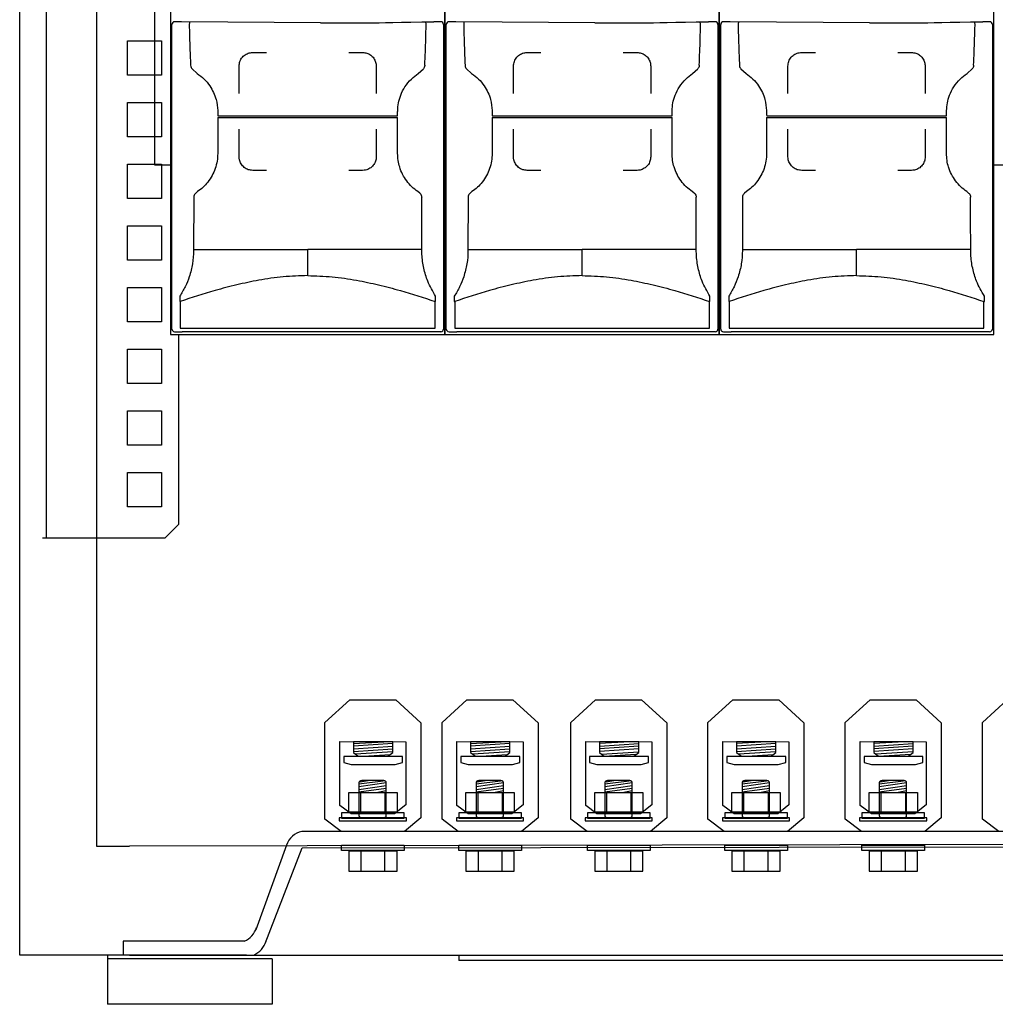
# Model space of a CAD drawing. Header units: millimetres. Extents: x -11513 to 3649, y 2330 to 12522.
# Tile 1 of 75: x -10340 to -9978, y 7697 to 8063. Entities that reach past the tile are written whole.
import ezdxf
from ezdxf.lldxf.tags import DXFTag

# ---------------------------------------------------------------- set-up
doc = ezdxf.new("R2010")
doc.units = ezdxf.units.MM
for name, color, linetype in [('Aparatura', 7, 'Continuous'), ('Warstwa 1', 7, 'Continuous'), ('WG1-00-902-0001-', 7, 'Continuous'), ('WG1-00-903-0004-', 7, 'Continuous'), ('WG1-00-904-0000-', 7, 'Continuous'), ('WG1-00-905-0001-', 7, 'Continuous'), ('WG1-00-923-0035_', 7, 'Continuous')]:
    doc.layers.add(name, color=color, linetype=linetype)
tags = doc.linetypes.add('CENTER2', pattern=[28.575, 19.05, -3.175, 3.175, -3.175]).pattern_tags.tags
tags[10:11] = [DXFTag(74, 4), DXFTag(75, 0), DXFTag(340, '0'), DXFTag(46, 0.0), DXFTag(50, 0.0), DXFTag(44, 0.0), DXFTag(45, 0.0)]
tags[8:9] = [DXFTag(74, 4), DXFTag(75, 0), DXFTag(340, '0'), DXFTag(46, 0.0), DXFTag(50, 0.0), DXFTag(44, 0.0), DXFTag(45, 0.0)]
tags[6:7] = [DXFTag(74, 4), DXFTag(75, 0), DXFTag(340, '0'), DXFTag(46, 0.0), DXFTag(50, 0.0), DXFTag(44, 0.0), DXFTag(45, 0.0)]
tags[4:5] = [DXFTag(74, 4), DXFTag(75, 0), DXFTag(340, '0'), DXFTag(46, 0.0), DXFTag(50, 0.0), DXFTag(44, 0.0), DXFTag(45, 0.0)]

# ---------------------------------------------------------------- blocks, each defined once
blk = doc.blocks.new('rozmieszczenie aparatury cz siłowa')
blk.add_line((9.72, 152.11), (9.72, 966.3))
at = {"layer": 'Aparatura', "linetype": 'Continuous'}
for p, q in [((28, 1114.7), (28, 39.7)), ((696.36, 45), (102.84, 45.04)), ((28, 39.7), (40, 39.7)), ((757.22, 40.94), (40, 39.7)), ((97.21, 40.04), (86, 9.24)), ((102.92, 39.13), (692.85, 40)), ((89.51, 4.26), (102.92, 39.13)), ((37.65, 5.04), (37.65, 0.04)), ((81.81, 5.04), (37.65, 5.04)), ((37.65, 0.04), (82.65, 0.04))]:
    blk.add_line(p, q, dxfattribs=at)
for centre, radius, start, end in [((104.29, 37.74), 7.44, 101.2202, 162.0045), ((78.66, 12.37), 7.98, 293.2375, 343.0966), ((82.15, 7.38), 8, 293.2626, 343.0248)]:
    blk.add_arc(centre, radius, start, end, dxfattribs=at)
at = {"layer": 'Aparatura'}
for points, knots in [([(57.93, 319.19), (57.94, 318.65), (57.95, 318.03), (57.97, 317.41), (57.97, 317.32), (57.97, 317.32)], [0, 0, 0, 0, 0.849174, 0.999975, 1, 1, 1, 1]), ([(57.94, 316.7), (57.94, 316.04), (57.95, 312.7), (57.95, 308.33), (57.94, 304.63), (57.94, 303.59)], [0, 0, 0, 0, 0.152477, 0.762386, 1, 1, 1, 1])]:
    blk.add_open_spline(points, degree=3, knots=knots, dxfattribs=at)
at = {"layer": 'Warstwa 1'}
for p, q in [((111.2, 84.77), (120.26, 92.99)), ((120.26, 92.99), (137.03, 92.99)), ((137.03, 92.99), (146.18, 84.68)), ((153.89, 84.77), (162.95, 92.99)), ((162.95, 92.99), (179.72, 92.99)), ((179.72, 92.99), (188.87, 84.68)), ((200.8, 84.77), (209.86, 92.99)), ((209.86, 92.99), (226.63, 92.99)), ((226.63, 92.99), (235.78, 84.68)), ((250.8, 84.77), (259.86, 92.99)), ((259.86, 92.99), (276.63, 92.99)), ((276.63, 92.99), (285.78, 84.68)), ((300.8, 84.77), (309.86, 92.99)), ((309.86, 92.99), (326.63, 92.99)), ((326.63, 92.99), (335.78, 84.68)), ((350.8, 84.77), (359.86, 92.99)), ((111.2, 49.6), (111.2, 84.77)), ((146.18, 84.68), (146.18, 49.99)), ((153.89, 49.6), (153.89, 84.77)), ((188.87, 84.68), (188.87, 49.99)), ((200.8, 49.6), (200.8, 84.77)), ((235.78, 84.68), (235.78, 49.99)), ((250.8, 49.6), (250.8, 84.77)), ((285.78, 84.68), (285.78, 49.99)), ((300.8, 49.6), (300.8, 84.77)), ((335.78, 84.68), (335.78, 49.99)), ((350.8, 49.6), (350.8, 84.77)), ((116.66, 77.8), (140.72, 77.74)), ((116.66, 54.5), (116.66, 77.8)), ((121.62, 77.75), (121.62, 73.8)), ((121.62, 77.17), (132.7, 77.75)), ((135.96, 77.75), (121.62, 77.75)), ((135.96, 77.13), (121.62, 76.17)), ((121.62, 75.18), (135.96, 76.13)), ((135.96, 73.8), (135.96, 77.75)), ((140.72, 77.74), (140.72, 54.77)), ((159.35, 77.8), (183.41, 77.74)), ((159.35, 54.5), (159.35, 77.8)), ((178.65, 77.75), (164.31, 77.75)), ((164.31, 77.17), (175.39, 77.75)), ((164.31, 77.75), (164.31, 73.8)), ((178.65, 77.13), (164.31, 76.17)), ((164.31, 75.18), (178.65, 76.13)), ((178.65, 73.8), (178.65, 77.75)), ((183.41, 77.74), (183.41, 54.77)), ((206.26, 77.8), (230.32, 77.74)), ((206.26, 54.5), (206.26, 77.8)), ((211.22, 77.75), (211.22, 73.8)), ((222.3, 77.75), (211.22, 77.17)), ((225.56, 77.75), (211.22, 77.75)), ((211.22, 76.17), (225.56, 77.13)), ((225.56, 76.13), (211.22, 75.18)), ((225.56, 73.8), (225.56, 77.75)), ((230.32, 77.74), (230.32, 54.77)), ((256.26, 77.8), (280.32, 77.74)), ((256.26, 54.5), (256.26, 77.8)), ((261.22, 77.75), (261.22, 73.8)), ((272.3, 77.75), (261.22, 77.17)), ((275.56, 77.75), (261.22, 77.75)), ((275.56, 77.13), (261.22, 76.17)), ((261.22, 75.18), (275.56, 76.13)), ((275.56, 73.8), (275.56, 77.75)), ((280.32, 77.74), (280.32, 54.77)), ((306.26, 77.8), (330.32, 77.74)), ((306.26, 54.5), (306.26, 77.8)), ((311.22, 77.75), (311.22, 73.8)), ((322.3, 77.75), (311.22, 77.17)), ((325.56, 77.75), (311.22, 77.75)), ((311.22, 76.17), (325.56, 77.13)), ((325.56, 76.13), (311.22, 75.18)), ((325.56, 73.8), (325.56, 77.75)), ((330.32, 77.74), (330.32, 54.77)), ((139.53, 72.43), (118.06, 72.43)), ((118.06, 72.43), (118.06, 70.19)), ((121.62, 74.18), (135.96, 75.13)), ((121.62, 73.8), (122.39, 73.23)), ((135.96, 74.13), (122.39, 73.23)), ((122.39, 73.23), (123.41, 72.48)), ((123.41, 72.48), (134.17, 72.48)), ((125.33, 72.48), (134.97, 73.13)), ((134.17, 72.48), (135.96, 73.8)), ((139.53, 70.19), (139.53, 72.43)), ((182.21, 72.43), (160.74, 72.43)), ((160.74, 72.43), (160.74, 70.19)), ((164.31, 74.18), (178.65, 75.13)), ((164.31, 73.8), (165.08, 73.23)), ((178.65, 74.13), (165.08, 73.23)), ((165.08, 73.23), (166.1, 72.48)), ((166.1, 72.48), (176.86, 72.48)), ((168.01, 72.48), (177.66, 73.13)), ((176.86, 72.48), (178.65, 73.8)), ((182.21, 70.19), (182.21, 72.43)), ((229.13, 72.43), (207.66, 72.43)), ((207.66, 72.43), (207.66, 70.19)), ((225.56, 75.13), (211.22, 74.18)), ((211.22, 73.8), (211.99, 73.23)), ((211.99, 73.23), (225.56, 74.13)), ((211.99, 73.23), (213.01, 72.48)), ((213.01, 72.48), (223.77, 72.48)), ((224.57, 73.13), (214.93, 72.48)), ((223.77, 72.48), (225.56, 73.8)), ((229.13, 70.19), (229.13, 72.43)), ((279.13, 72.43), (257.66, 72.43)), ((257.66, 72.43), (257.66, 70.19)), ((261.22, 74.18), (275.56, 75.13)), ((261.22, 73.8), (261.99, 73.23)), ((275.56, 74.13), (261.99, 73.23)), ((261.99, 73.23), (263.01, 72.48)), ((263.01, 72.48), (273.77, 72.48)), ((264.93, 72.48), (274.57, 73.13)), ((273.77, 72.48), (275.56, 73.8)), ((279.13, 70.19), (279.13, 72.43)), ((329.13, 72.43), (307.66, 72.43)), ((307.66, 72.43), (307.66, 70.19)), ((325.56, 75.13), (311.22, 74.18)), ((311.22, 73.8), (311.99, 73.23)), ((325.56, 74.13), (311.99, 73.23)), ((311.99, 73.23), (313.01, 72.48)), ((313.01, 72.48), (323.77, 72.48)), ((324.57, 73.13), (314.93, 72.48)), ((323.77, 72.48), (325.56, 73.8)), ((329.13, 70.19), (329.13, 72.43)), ((118.06, 70.19), (120.74, 69.45)), ((120.74, 69.45), (136.84, 69.45)), ((136.84, 69.45), (139.53, 70.19)), ((160.74, 70.19), (163.43, 69.45)), ((163.43, 69.45), (179.53, 69.45)), ((179.53, 69.45), (182.21, 70.19)), ((207.66, 70.19), (210.34, 69.45)), ((210.34, 69.45), (226.44, 69.45)), ((226.44, 69.45), (229.13, 70.19)), ((257.66, 70.19), (260.34, 69.45)), ((260.34, 69.45), (276.44, 69.45)), ((276.44, 69.45), (279.13, 70.19)), ((307.66, 70.19), (310.34, 69.45)), ((310.34, 69.45), (326.44, 69.45)), ((326.44, 69.45), (329.13, 70.19)), ((123.64, 62.41), (132.47, 63.52)), ((123.64, 62.98), (123.64, 62.95)), ((123.64, 62.95), (123.64, 50.71)), ((123.64, 61.41), (133.59, 62.87)), ((123.64, 60.41), (133.59, 61.87)), ((124.07, 63.16), (126.93, 63.61)), ((132.27, 63.61), (124.96, 63.61)), ((132.4, 63.61), (132.27, 63.61)), ((133.59, 50.71), (133.59, 62.95)), ((166.33, 62.41), (175.16, 63.52)), ((166.33, 62.98), (166.33, 62.95)), ((166.33, 62.95), (166.33, 50.71)), ((166.33, 61.41), (176.28, 62.87)), ((166.33, 60.41), (176.28, 61.87)), ((166.76, 63.16), (169.62, 63.61)), ((174.96, 63.61), (167.65, 63.61)), ((175.09, 63.61), (174.96, 63.61)), ((176.28, 50.71), (176.28, 62.95)), ((213.24, 62.41), (222.07, 63.52)), ((213.24, 62.98), (213.24, 62.95)), ((213.24, 62.95), (213.24, 50.71)), ((213.24, 61.41), (223.19, 62.87)), ((213.24, 60.41), (223.19, 61.87)), ((213.67, 63.16), (216.53, 63.61)), ((221.87, 63.61), (214.56, 63.61)), ((222.01, 63.61), (221.87, 63.61)), ((223.19, 50.71), (223.19, 62.95)), ((263.24, 62.41), (272.07, 63.52)), ((263.24, 62.98), (263.24, 62.95)), ((263.24, 62.95), (263.24, 50.71)), ((263.24, 61.41), (273.19, 62.87)), ((263.24, 60.41), (273.19, 61.87)), ((263.67, 63.16), (266.53, 63.61)), ((271.87, 63.61), (264.56, 63.61)), ((272.01, 63.61), (271.87, 63.61)), ((273.19, 50.71), (273.19, 62.95)), ((313.24, 62.41), (322.07, 63.52)), ((313.24, 62.98), (313.24, 62.95)), ((313.24, 62.95), (313.24, 50.71)), ((313.24, 61.41), (323.19, 62.87)), ((313.24, 60.41), (323.19, 61.87)), ((313.67, 63.16), (316.53, 63.61)), ((321.87, 63.61), (314.56, 63.61)), ((322.01, 63.61), (321.87, 63.61)), ((323.19, 50.71), (323.19, 62.95)), ((119.93, 59.31), (137.51, 59.31)), ((119.93, 52.07), (119.93, 59.31)), ((123.64, 59.52), (133.59, 60.88)), ((124.32, 52.07), (124.32, 59.31)), ((129.92, 59.31), (133.59, 59.94)), ((133.11, 59.31), (133.11, 52.07)), ((137.51, 59.31), (137.51, 52.07)), ((162.62, 59.31), (180.2, 59.31)), ((162.62, 52.07), (162.62, 59.31)), ((166.33, 59.52), (176.28, 60.88)), ((167.01, 52.07), (167.01, 59.31)), ((172.61, 59.31), (176.28, 59.94)), ((175.8, 59.31), (175.8, 52.07)), ((180.2, 59.31), (180.2, 52.07)), ((209.53, 59.31), (227.11, 59.31)), ((209.53, 52.07), (209.53, 59.31)), ((213.24, 59.52), (223.19, 60.88)), ((213.92, 52.07), (213.92, 59.31)), ((219.52, 59.31), (223.19, 59.94)), ((222.72, 59.31), (222.72, 52.07)), ((227.11, 59.31), (227.11, 52.07)), ((259.53, 59.31), (277.11, 59.31)), ((259.53, 52.07), (259.53, 59.31)), ((263.24, 59.52), (273.19, 60.88)), ((263.92, 52.07), (263.92, 59.31)), ((269.52, 59.31), (273.19, 59.94)), ((272.72, 59.31), (272.72, 52.07)), ((277.11, 59.31), (277.11, 52.07)), ((309.53, 59.31), (327.11, 59.31)), ((309.53, 52.07), (309.53, 59.31)), ((313.24, 59.52), (323.19, 60.88)), ((313.92, 52.07), (313.92, 59.31)), ((319.52, 59.31), (323.19, 59.94)), ((322.72, 59.31), (322.72, 52.07)), ((327.11, 59.31), (327.11, 52.07)), ((120.73, 51.47), (116.66, 54.5)), ((140.72, 54.77), (136.62, 51.47)), ((163.42, 51.47), (159.35, 54.5)), ((183.41, 54.77), (179.31, 51.47)), ((210.33, 51.47), (206.26, 54.5)), ((230.32, 54.77), (226.22, 51.47)), ((260.33, 51.47), (256.26, 54.5)), ((280.32, 54.77), (276.22, 51.47)), ((310.33, 51.47), (306.26, 54.5)), ((330.32, 54.77), (326.22, 51.47)), ((140.14, 51.83), (117.3, 51.83)), ((117.3, 51.83), (117.3, 49.92)), ((137.51, 52.07), (119.93, 52.07)), ((136.62, 51.47), (120.73, 51.47)), ((140.14, 49.92), (140.14, 51.83)), ((159.98, 51.83), (159.98, 49.92)), ((182.83, 51.83), (159.98, 51.83)), ((180.2, 52.07), (162.62, 52.07)), ((179.31, 51.47), (163.42, 51.47)), ((182.83, 49.92), (182.83, 51.83)), ((206.9, 51.83), (206.9, 49.92)), ((229.74, 51.83), (206.9, 51.83)), ((227.11, 52.07), (209.53, 52.07)), ((226.22, 51.47), (210.33, 51.47)), ((229.74, 49.92), (229.74, 51.83)), ((256.9, 51.83), (256.9, 49.92)), ((279.74, 51.83), (256.9, 51.83)), ((277.11, 52.07), (259.53, 52.07)), ((276.22, 51.47), (260.33, 51.47)), ((279.74, 49.92), (279.74, 51.83)), ((306.9, 51.83), (306.9, 49.92)), ((329.74, 51.83), (306.9, 51.83)), ((327.11, 52.07), (309.53, 52.07)), ((326.22, 51.47), (310.33, 51.47)), ((329.74, 49.92), (329.74, 51.83)), ((117.12, 45.02), (111.2, 49.6)), ((140.91, 50.05), (116.47, 50.05)), ((116.47, 50.05), (116.47, 48.98)), ((116.47, 48.98), (140.91, 48.98)), ((117.3, 49.92), (140.14, 49.92)), ((124.82, 50.05), (124.96, 50.04)), ((124.96, 50.04), (132.27, 50.04)), ((146.18, 49.99), (140.22, 45.02)), ((140.91, 48.98), (140.91, 50.05)), ((159.81, 45.02), (153.89, 49.6)), ((159.15, 50.05), (159.15, 48.98)), ((183.6, 50.05), (159.15, 50.05)), ((159.15, 48.98), (183.6, 48.98)), ((159.98, 49.92), (182.83, 49.92)), ((167.51, 50.05), (167.65, 50.04)), ((167.65, 50.04), (174.96, 50.04)), ((188.87, 49.99), (182.91, 45.02)), ((183.6, 48.98), (183.6, 50.05)), ((206.73, 45.02), (200.8, 49.6)), ((206.07, 50.05), (206.07, 48.98)), ((230.51, 50.05), (206.07, 50.05)), ((206.07, 48.98), (230.51, 48.98)), ((206.9, 49.92), (229.74, 49.92)), ((214.42, 50.05), (214.56, 50.04)), ((214.56, 50.04), (221.87, 50.04)), ((235.78, 49.99), (229.82, 45.02)), ((230.51, 48.98), (230.51, 50.05)), ((256.73, 45.02), (250.8, 49.6)), ((256.07, 50.05), (256.07, 48.98)), ((280.51, 50.05), (256.07, 50.05)), ((256.07, 48.98), (280.51, 48.98)), ((256.9, 49.92), (279.74, 49.92)), ((264.42, 50.05), (264.56, 50.04)), ((264.56, 50.04), (271.87, 50.04)), ((285.78, 49.99), (279.82, 45.02)), ((280.51, 48.98), (280.51, 50.05)), ((306.73, 45.02), (300.8, 49.6)), ((306.07, 50.05), (306.07, 48.98)), ((330.51, 50.05), (306.07, 50.05)), ((306.07, 48.98), (330.51, 48.98)), ((306.9, 49.92), (329.74, 49.92)), ((314.42, 50.05), (314.56, 50.04)), ((314.56, 50.04), (321.87, 50.04)), ((335.78, 49.99), (329.82, 45.02)), ((330.51, 48.98), (330.51, 50.05)), ((356.73, 45.02), (350.8, 49.6)), ((140.22, 45.02), (117.12, 45.02)), ((182.91, 45.02), (159.81, 45.02)), ((229.82, 45.02), (206.73, 45.02)), ((279.82, 45.02), (256.73, 45.02)), ((329.82, 45.02), (306.73, 45.02)), ((117.3, 40.02), (140.14, 40.02)), ((117.3, 38.11), (117.3, 40.02)), ((140.14, 40.02), (140.14, 38.11)), ((159.98, 40.02), (182.83, 40.02)), ((159.98, 38.11), (159.98, 40.02)), ((182.83, 40.02), (182.83, 38.11)), ((206.9, 40.02), (229.74, 40.02)), ((206.9, 38.11), (206.9, 40.02)), ((229.74, 40.02), (229.74, 38.11)), ((256.9, 40.02), (279.74, 40.02)), ((256.9, 38.11), (256.9, 40.02)), ((279.74, 40.02), (279.74, 38.11)), ((306.9, 40.02), (329.74, 40.02)), ((306.9, 38.11), (306.9, 40.02)), ((329.74, 40.02), (329.74, 38.11)), ((140.14, 38.11), (117.3, 38.11)), ((119.93, 37.87), (119.93, 30.64)), ((137.51, 37.87), (119.93, 37.87)), ((124.32, 37.87), (124.32, 30.64)), ((133.11, 30.64), (133.11, 37.87)), ((137.51, 30.64), (137.51, 37.87)), ((182.83, 38.11), (159.98, 38.11)), ((162.62, 37.87), (162.62, 30.64)), ((180.2, 37.87), (162.62, 37.87)), ((167.01, 37.87), (167.01, 30.64)), ((175.8, 30.64), (175.8, 37.87)), ((180.2, 30.64), (180.2, 37.87)), ((229.74, 38.11), (206.9, 38.11)), ((209.53, 37.87), (209.53, 30.64)), ((227.11, 37.87), (209.53, 37.87)), ((213.92, 37.87), (213.92, 30.64)), ((222.72, 30.64), (222.72, 37.87)), ((227.11, 30.64), (227.11, 37.87)), ((279.74, 38.11), (256.9, 38.11)), ((259.53, 37.87), (259.53, 30.64)), ((277.11, 37.87), (259.53, 37.87)), ((263.92, 37.87), (263.92, 30.64)), ((272.72, 30.64), (272.72, 37.87)), ((277.11, 30.64), (277.11, 37.87)), ((329.74, 38.11), (306.9, 38.11)), ((309.53, 37.87), (309.53, 30.64)), ((327.11, 37.87), (309.53, 37.87)), ((313.92, 37.87), (313.92, 30.64)), ((322.72, 30.64), (322.72, 37.87)), ((327.11, 30.64), (327.11, 37.87)), ((119.93, 30.64), (137.51, 30.64)), ((162.62, 30.64), (180.2, 30.64)), ((209.53, 30.64), (227.11, 30.64)), ((259.53, 30.64), (277.11, 30.64)), ((309.53, 30.64), (327.11, 30.64))]:
    blk.add_line(p, q, dxfattribs=at)
for centre, radius, start, end in [((124, 62.94), 0.364, 148.2558, 174.2302), ((124.22, 62.81), 0.617, 132.7834, 148.2558), ((124.35, 62.66), 0.82, 123.161, 132.7834), ((124.58, 62.32), 1.23, 116.7263, 123.161), ((124.67, 62.13), 1.44, 110.2473, 116.7263), ((124.83, 61.7), 1.9, 105.3229, 110.2473), ((124.9, 61.44), 2.17, 96.9217, 105.3229), ((124.96, 60.98), 2.63, 90, 96.9217), ((132.27, 61.06), 2.55, 82.7661, 87.0598), ((132.31, 61.34), 2.27, 77.9499, 82.7661), ((132.35, 61.52), 2.09, 71.8396, 77.9499), ((132.53, 62.09), 1.49, 63.2737, 71.8396), ((132.65, 62.32), 1.23, 56.839, 63.2737), ((132.87, 62.66), 0.82, 47.2166, 56.839), ((133.02, 62.82), 0.6, 29.6372, 47.2166), ((133.24, 62.95), 0.351, 0, 29.6372), ((166.69, 62.94), 0.364, 148.2558, 174.2302), ((166.9, 62.81), 0.617, 132.7834, 148.2558), ((167.04, 62.66), 0.82, 123.161, 132.7834), ((167.27, 62.32), 1.23, 116.7263, 123.161), ((167.36, 62.13), 1.44, 110.2473, 116.7263), ((167.52, 61.7), 1.9, 105.3229, 110.2473), ((167.59, 61.44), 2.17, 96.9217, 105.3229), ((167.65, 60.98), 2.63, 90, 96.9217), ((174.96, 61.06), 2.55, 82.7661, 87.0598), ((175, 61.34), 2.27, 77.9499, 82.7661), ((175.04, 61.52), 2.09, 71.8396, 77.9499), ((175.22, 62.09), 1.49, 63.2737, 71.8396), ((175.34, 62.32), 1.23, 56.839, 63.2737), ((175.56, 62.66), 0.82, 47.2166, 56.839), ((175.71, 62.82), 0.6, 29.6372, 47.2166), ((175.93, 62.95), 0.351, 0, 29.6372), ((213.6, 62.94), 0.364, 148.2558, 174.2302), ((213.82, 62.81), 0.617, 132.7834, 148.2558), ((213.96, 62.66), 0.82, 123.161, 132.7834), ((214.18, 62.32), 1.23, 116.7263, 123.161), ((214.27, 62.13), 1.44, 110.2473, 116.7263), ((214.43, 61.7), 1.9, 105.3229, 110.2473), ((214.5, 61.44), 2.17, 96.9217, 105.3229), ((214.56, 60.98), 2.63, 90, 96.9217), ((221.87, 61.06), 2.55, 82.7661, 87.0598), ((221.91, 61.34), 2.27, 77.9499, 82.7661), ((221.95, 61.52), 2.09, 71.8396, 77.9499), ((222.14, 62.09), 1.49, 63.2737, 71.8396), ((222.25, 62.32), 1.23, 56.839, 63.2737), ((222.47, 62.66), 0.82, 47.2166, 56.839), ((222.62, 62.82), 0.6, 29.6372, 47.2166), ((222.84, 62.95), 0.351, 0, 29.6372), ((263.6, 62.94), 0.364, 148.2558, 174.2302), ((263.82, 62.81), 0.617, 132.7834, 148.2558), ((263.96, 62.66), 0.82, 123.161, 132.7834), ((264.18, 62.32), 1.23, 116.7263, 123.161), ((264.27, 62.13), 1.44, 110.2473, 116.7263), ((264.43, 61.7), 1.9, 105.3229, 110.2473), ((264.5, 61.44), 2.17, 96.9217, 105.3229), ((264.56, 60.98), 2.63, 90, 96.9217), ((271.87, 61.06), 2.55, 82.7661, 87.0598), ((271.91, 61.34), 2.27, 77.9499, 82.7661), ((271.95, 61.52), 2.09, 71.8396, 77.9499), ((272.14, 62.09), 1.49, 63.2737, 71.8396), ((272.25, 62.32), 1.23, 56.839, 63.2737), ((272.47, 62.66), 0.82, 47.2166, 56.839), ((272.62, 62.82), 0.6, 29.6372, 47.2166), ((272.84, 62.95), 0.351, 0, 29.6372), ((313.6, 62.94), 0.364, 148.2558, 174.2302), ((313.82, 62.81), 0.617, 132.7834, 148.2558), ((313.96, 62.66), 0.82, 123.161, 132.7834), ((314.18, 62.32), 1.23, 116.7263, 123.161), ((314.27, 62.13), 1.44, 110.2473, 116.7263), ((314.43, 61.7), 1.9, 105.3229, 110.2473), ((314.5, 61.44), 2.17, 96.9217, 105.3229), ((314.56, 60.98), 2.63, 90, 96.9217), ((321.87, 61.06), 2.55, 82.7661, 87.0598), ((321.91, 61.34), 2.27, 77.9499, 82.7661), ((321.95, 61.52), 2.09, 71.8396, 77.9499), ((322.14, 62.09), 1.49, 63.2737, 71.8396), ((322.25, 62.32), 1.23, 56.839, 63.2737), ((322.47, 62.66), 0.82, 47.2166, 56.839), ((322.62, 62.82), 0.6, 29.6372, 47.2166), ((322.84, 62.95), 0.351, 0, 29.6372), ((123.99, 50.71), 0.349, 180, 209.7269), ((124.21, 50.83), 0.602, 209.7269, 227.2227), ((124.36, 50.99), 0.823, 227.2227, 236.8186), ((124.58, 51.34), 1.23, 236.8186, 243.2379), ((132.65, 51.34), 1.23, 296.7621, 303.1814), ((132.87, 50.99), 0.823, 303.1814, 312.7773), ((133.02, 50.83), 0.602, 312.7773, 330.2731), ((133.24, 50.71), 0.349, 330.2731, 0), ((166.67, 50.71), 0.349, 180, 209.7269), ((166.89, 50.83), 0.602, 209.7269, 227.2227), ((167.04, 50.99), 0.823, 227.2227, 236.8186), ((167.27, 51.34), 1.23, 236.8186, 243.2379), ((175.34, 51.34), 1.23, 296.7621, 303.1814), ((175.56, 50.99), 0.823, 303.1814, 312.7773), ((175.71, 50.83), 0.602, 312.7773, 330.2731), ((175.93, 50.71), 0.349, 330.2731, 0), ((213.59, 50.71), 0.349, 180, 209.7269), ((213.81, 50.83), 0.602, 209.7269, 227.2227), ((213.96, 50.99), 0.823, 227.2227, 236.8186), ((214.18, 51.34), 1.23, 236.8186, 243.2379), ((222.25, 51.34), 1.23, 296.7621, 303.1814), ((222.47, 50.99), 0.823, 303.1814, 312.7773), ((222.62, 50.83), 0.602, 312.7773, 330.2731), ((222.84, 50.71), 0.349, 330.2731, 0), ((263.59, 50.71), 0.349, 180, 209.7269), ((263.81, 50.83), 0.602, 209.7269, 227.2227), ((263.96, 50.99), 0.823, 227.2227, 236.8186), ((264.18, 51.34), 1.23, 236.8186, 243.2379), ((272.25, 51.34), 1.23, 296.7621, 303.1814), ((272.47, 50.99), 0.823, 303.1814, 312.7773), ((272.62, 50.83), 0.602, 312.7773, 330.2731), ((272.84, 50.71), 0.349, 330.2731, 0), ((313.59, 50.71), 0.349, 180, 209.7269), ((313.81, 50.83), 0.602, 209.7269, 227.2227), ((313.96, 50.99), 0.823, 227.2227, 236.8186), ((314.18, 51.34), 1.23, 236.8186, 243.2379), ((322.25, 51.34), 1.23, 296.7621, 303.1814), ((322.47, 50.99), 0.823, 303.1814, 312.7773), ((322.62, 50.83), 0.602, 312.7773, 330.2731), ((322.84, 50.71), 0.349, 330.2731, 0), ((124.7, 51.57), 1.49, 243.2379, 251.7919), ((124.88, 52.13), 2.09, 251.7919, 257.9093), ((124.92, 52.31), 2.27, 257.9093, 262.7354), ((124.96, 52.58), 2.54, 262.7354, 267.0461), ((132.27, 52.66), 2.62, 270, 276.9537), ((132.33, 52.21), 2.16, 276.9537, 285.3672), ((132.4, 51.95), 1.9, 285.3672, 290.293), ((132.55, 51.53), 1.44, 290.293, 296.7621), ((167.38, 51.57), 1.49, 243.2379, 251.7919), ((167.57, 52.13), 2.09, 251.7919, 257.9093), ((167.61, 52.31), 2.27, 257.9093, 262.7354), ((167.64, 52.58), 2.54, 262.7354, 267.0461), ((174.96, 52.66), 2.62, 270, 276.9537), ((175.01, 52.21), 2.16, 276.9537, 285.3672), ((175.08, 51.95), 1.9, 285.3672, 290.293), ((175.24, 51.53), 1.44, 290.293, 296.7621), ((214.3, 51.57), 1.49, 243.2379, 251.7919), ((214.48, 52.13), 2.09, 251.7919, 257.9093), ((214.52, 52.31), 2.27, 257.9093, 262.7354), ((214.56, 52.58), 2.54, 262.7354, 267.0461), ((221.87, 52.66), 2.62, 270, 276.9537), ((221.93, 52.21), 2.16, 276.9537, 285.3672), ((222, 51.95), 1.9, 285.3672, 290.293), ((222.15, 51.53), 1.44, 290.293, 296.7621), ((264.3, 51.57), 1.49, 243.2379, 251.7919), ((264.48, 52.13), 2.09, 251.7919, 257.9093), ((264.52, 52.31), 2.27, 257.9093, 262.7354), ((264.56, 52.58), 2.54, 262.7354, 267.0461), ((271.87, 52.66), 2.62, 270, 276.9537), ((271.93, 52.21), 2.16, 276.9537, 285.3672), ((272, 51.95), 1.9, 285.3672, 290.293), ((272.15, 51.53), 1.44, 290.293, 296.7621), ((314.3, 51.57), 1.49, 243.2379, 251.7919), ((314.48, 52.13), 2.09, 251.7919, 257.9093), ((314.52, 52.31), 2.27, 257.9093, 262.7354), ((314.56, 52.58), 2.54, 262.7354, 267.0461), ((321.87, 52.66), 2.62, 270, 276.9537), ((321.93, 52.21), 2.16, 276.9537, 285.3672), ((322, 51.95), 1.9, 285.3672, 290.293), ((322.15, 51.53), 1.44, 290.293, 296.7621)]:
    blk.add_arc(centre, radius, start, end, dxfattribs=at)
at = {"layer": 'WG1-00-902-0001-', "color": 7, "linetype": 'Continuous'}
for p, q in [((0, 0), (0, 1200)), ((40, 0), (0, 0))]:
    blk.add_line(p, q, dxfattribs=at)
at = {"layer": 'WG1-00-903-0004-', "color": 7, "linetype": 'Continuous'}
blk.add_line((40, 0), (760, 0), dxfattribs=at)
at = {"layer": 'WG1-00-904-0000-', "color": 7, "linetype": 'Continuous'}
for p, q in [((32, 0), (32, -17.94)), ((92, -1.41), (32, -1.41)), ((92, -1.41), (92, -17.94)), ((92, -17.94), (32, -17.94))]:
    blk.add_line(p, q, dxfattribs=at)
at = {"layer": 'WG1-00-905-0001-', "color": 7, "linetype": 'Continuous'}
for p in [(160, 0), (640, -2)]:
    blk.add_line(p, (160, -2), dxfattribs=at)
at = {"layer": 'WG1-00-923-0035_', "color": 7, "linetype": 'CENTER2'}
blk.add_line((9.72, 152.11), (9.72, 966.3), dxfattribs=at)
at = {"layer": 'WG1-00-923-0035_', "color": 7, "linetype": 'Continuous'}
for p, q in [((57.96, 157.11), (57.96, 961.3)), ((39.23, 320.69), (39.23, 333.18)), ((39.23, 333.18), (51.72, 333.18)), ((51.72, 333.18), (51.72, 320.69)), ((51.72, 320.69), (39.23, 320.69)), ((39.23, 298.22), (39.23, 310.7)), ((39.23, 310.7), (51.72, 310.7)), ((51.72, 310.7), (51.72, 298.22)), ((51.72, 298.22), (39.23, 298.22)), ((39.23, 275.74), (39.23, 288.23)), ((39.23, 288.23), (51.72, 288.23)), ((51.72, 288.23), (51.72, 275.74)), ((51.72, 275.74), (39.23, 275.74)), ((39.23, 253.26), (39.23, 265.75)), ((39.23, 265.75), (51.72, 265.75)), ((51.72, 265.75), (51.72, 253.26)), ((51.72, 253.26), (39.23, 253.26)), ((39.23, 230.78), (39.23, 243.27)), ((39.23, 243.27), (51.72, 243.27)), ((51.72, 243.27), (51.72, 230.78)), ((51.72, 230.78), (39.23, 230.78)), ((39.23, 208.31), (39.23, 220.79)), ((39.23, 220.79), (51.72, 220.79)), ((51.72, 220.79), (51.72, 208.31)), ((51.72, 208.31), (39.23, 208.31)), ((39.23, 185.83), (39.23, 198.32)), ((39.23, 198.32), (51.72, 198.32)), ((51.72, 198.32), (51.72, 185.83)), ((51.72, 185.83), (39.23, 185.83)), ((39.23, 163.35), (39.23, 175.84)), ((39.23, 175.84), (51.72, 175.84)), ((51.72, 175.84), (51.72, 163.35)), ((51.72, 163.35), (39.23, 163.35)), ((52.97, 152.11), (57.96, 157.11)), ((8.36, 152.11), (52.97, 152.11))]:
    blk.add_line(p, q, dxfattribs=at)
blk = doc.blocks.new('ARS400-6-V 400A PRO dół')
blk.add_wipeout([(0, 0), (100, 0), (100, -680), (0, -680)]).dxf.layer = 'Aparatura'
at = {"layer": 'Aparatura'}
for p, q in [((4.01, -566.03), (1.52, -566.03)), ((4.01, -566.03), (4.01, -566.03)), ((54.69, -566.49), (4.01, -566.03)), ((98.51, -566.03), (96.02, -566.03)), ((0.52, -678.03), (0.52, -567.03)), ((99.52, -567.03), (99.52, -678.03)), ((30.02, -577.23), (35.02, -577.23)), ((65.02, -577.23), (70.02, -577.23)), ((7.87, -583.22), (9.75, -584.9)), ((90.28, -584.9), (92.16, -583.22)), ((17.24, -600.92), (82.79, -600.92)), ((17.26, -600.31), (82.77, -600.31)), ((25.02, -615.23), (25.02, -605.23)), ((75.02, -605.23), (75.02, -615.23)), ((35.02, -620.23), (30.02, -620.23)), ((70.02, -620.23), (65.02, -620.23)), ((9.88, -627.95), (9.21, -628.46)), ((90.82, -628.46), (90.15, -627.95)), ((8.47, -630), (8.42, -649.03)), ((50.02, -658.58), (50.02, -649.03)), ((3.44, -668), (3.6, -667.97)), ((3.6, -667.97), (3.6, -677.77)), ((96.43, -667.97), (96.59, -668)), ((96.43, -677.77), (96.43, -667.97)), ((3.6, -677.77), (96.43, -677.77)), ((1.52, -679.03), (4.31, -679.03)), ((98.51, -679.03), (4.31, -679.03))]:
    blk.add_line(p, q, dxfattribs=at)
blk.add_lwpolyline([(0, -680), (100, -680), (100, -10), (0, -10)], close=True, dxfattribs=at)
for centre, radius, start, end in [((10.25, -567.17), 3.4, 160.9378, 181.5509), ((89.72, -567.17), 3.46, 358.4593, 18.258)]:
    blk.add_arc(centre, radius, start, end, dxfattribs=at)
for centre, major_axis, ratio, start_param, end_param in [((1.52, -567.03), (-0.97, 0.243), 0.999896, 4.957378, 6.528125), ((98.51, -567.03), (0.97, 0.243), 0.999896, 6.038245, 7.608993), ((1.52, -678.03), (-0.992, -0.124), 0.999901, 6.15885, 7.729622), ((98.51, -678.03), (-0.992, 0.124), 0.999901, 1.695156, 3.265928)]:
    blk.add_ellipse(centre, major_axis=major_axis, ratio=ratio, start_param=start_param, end_param=end_param, dxfattribs=at)
for points, knots in [([(54.69, -566.49), (58.04, -566.49), (64.57, -566.49), (71.08, -566.49), (96.02, -566.03)], [0, 0, 0, 0, 0.512802, 1, 1, 1, 1]), ([(6.85, -567.26), (6.92, -569.75), (7.04, -574.76), (7.25, -579.52), (7.35, -581.91)], [0, 0, 0, 0, 0.497517, 1, 1, 1, 1]), ([(92.68, -581.91), (92.75, -580.3), (92.89, -577.12), (93.05, -572.22), (93.14, -568.92), (93.18, -567.26)], [0, 0, 0, 0, 0.3398632, 0.669214, 1, 1, 1, 1]), ([(25.02, -582.23), (25.07, -581.65), (25.19, -580.49), (26.13, -578.92), (27.49, -577.81), (28.87, -577.29), (29.71, -577.25), (30.02, -577.23)], [0, 0, 0, 0, 0.233591, 0.46781, 0.685722, 0.888197, 1, 1, 1, 1]), ([(70.02, -577.23), (70.54, -577.28), (71.6, -577.38), (73.03, -578.15), (74.15, -579.28), (74.88, -580.7), (74.97, -581.72), (75.02, -582.23)], [0, 0, 0, 0, 0.195796, 0.391575, 0.588563, 0.793947, 1, 1, 1, 1]), ([(7.35, -581.91), (7.39, -582.18), (7.46, -582.66), (7.74, -583.05), (7.87, -583.22)], [0, 0, 0, 0, 0.5566233, 1, 1, 1, 1]), ([(9.75, -584.9), (10.61, -585.54), (12.38, -586.86), (14.33, -589.26), (15.77, -591.8), (16.91, -594.84), (17.1, -597.08), (17.23, -598.44)], [0, 0, 0, 0, 0.188176, 0.383094, 0.554114, 0.7291, 1, 1, 1, 1]), ([(25.02, -592.23), (25.02, -590.61), (25.02, -587.37), (25.02, -583.95), (25.02, -582.23)], [0, 0, 0, 0, 0.498925, 1, 1, 1, 1]), ([(75.02, -582.23), (75.02, -583.94), (75.02, -587.36), (75.02, -590.61), (75.02, -592.23)], [0, 0, 0, 0, 0.498916, 1, 1, 1, 1]), ([(82.81, -598.44), (82.87, -597.51), (83, -595.63), (83.86, -592.68), (85.38, -589.68), (87.54, -586.95), (89.42, -585.54), (90.28, -584.9)], [0, 0, 0, 0, 0.186183, 0.376433, 0.590547, 0.813112, 1, 1, 1, 1]), ([(92.68, -581.91), (92.68, -581.93), (92.67, -582.19), (92.56, -582.66), (92.29, -583.04), (92.16, -583.22)], [0, 0, 0, 0, 0.035557, 0.538442, 1, 1, 1, 1]), ([(17.23, -598.44), (17.24, -598.97), (17.25, -599.59), (17.26, -600.21), (17.26, -600.31), (17.26, -600.31)], [0, 0, 0, 0, 0.849174, 0.999975, 1, 1, 1, 1]), ([(82.77, -600.31), (82.77, -600.31), (82.78, -599.78), (82.79, -599.16), (82.8, -598.53), (82.81, -598.44)], [0, 0, 0, 0, 0.000025, 0.8492, 1, 1, 1, 1]), ([(17.24, -600.92), (17.24, -601.58), (17.24, -604.92), (17.24, -609.29), (17.24, -613), (17.24, -614.03)], [0, 0, 0, 0, 0.152477, 0.762386, 1, 1, 1, 1]), ([(82.79, -614.03), (82.79, -613.37), (82.79, -610.03), (82.79, -605.66), (82.79, -601.96), (82.79, -600.92)], [0, 0, 0, 0, 0.152477, 0.762386, 1, 1, 1, 1]), ([(17.24, -614.03), (17.2, -614.96), (17.11, -616.85), (16.38, -619.58), (15.23, -622.18), (13.71, -624.45), (11.92, -626.42), (10.56, -627.44), (9.88, -627.95)], [0, 0, 0, 0, 0.169609, 0.344171, 0.513868, 0.688473, 0.842453, 1, 1, 1, 1]), ([(30.02, -620.23), (29.45, -620.18), (28.33, -620.07), (26.82, -619.2), (25.69, -617.93), (25.1, -616.52), (25.04, -615.6), (25.02, -615.23)], [0, 0, 0, 0, 0.215358, 0.430722, 0.645877, 0.860459, 1, 1, 1, 1]), ([(75.02, -615.23), (74.96, -615.79), (74.85, -616.91), (73.99, -618.41), (72.73, -619.54), (71.32, -620.14), (70.39, -620.21), (70.02, -620.23)], [0, 0, 0, 0, 0.213862, 0.427715, 0.641853, 0.856611, 1, 1, 1, 1]), ([(90.15, -627.95), (89.41, -627.39), (87.9, -626.25), (86.04, -624.09), (84.52, -621.66), (83.51, -619.12), (82.9, -616.55), (82.83, -614.88), (82.79, -614.03)], [0, 0, 0, 0, 0.171373, 0.347697, 0.518931, 0.695208, 0.845888, 1, 1, 1, 1]), ([(9.21, -628.46), (9.04, -628.62), (8.72, -628.95), (8.5, -629.52), (8.48, -629.88), (8.47, -630)], [0, 0, 0, 0, 0.393617, 0.787311, 1, 1, 1, 1]), ([(90.82, -628.46), (90.97, -628.61), (91.29, -628.92), (91.52, -629.48), (91.55, -629.86), (91.56, -630)], [0, 0, 0, 0, 0.356687, 0.7530689, 1, 1, 1, 1]), ([(91.61, -649.03), (91.6, -645.64), (91.58, -639.3), (91.56, -632.96), (91.56, -630)], [0, 0, 0, 0, 0.534545, 1, 1, 1, 1]), ([(8.42, -649.03), (8.42, -649.16), (8.42, -650.9), (8.14, -654.3), (7.04, -658.72), (5.47, -662.69), (4.11, -664.93), (3.43, -666.06)], [0, 0, 0, 0, 0.021464, 0.284858, 0.556088, 0.776146, 1, 1, 1, 1]), ([(8.42, -649.03), (11.86, -649.03), (18.74, -649.03), (29.12, -649.03), (39.55, -649.03), (46.53, -649.03), (50.02, -649.03)], [0, 0, 0, 0, 0.249214, 0.498741, 0.749212, 1, 1, 1, 1]), ([(91.61, -649.03), (87.76, -649.03), (80.04, -649.03), (66.17, -649.03), (56.15, -649.03), (50.02, -649.03)], [0, 0, 0, 0, 0.279332, 0.559308, 1, 1, 1, 1]), ([(96.6, -666.06), (95.57, -664.28), (93.73, -661.1), (92.2, -655.89), (91.64, -651.95), (91.62, -649.63), (91.61, -649.03)], [0, 0, 0, 0, 0.348062, 0.620672, 0.901495, 1, 1, 1, 1]), ([(50.02, -658.58), (47.04, -658.67), (41.06, -658.84), (32.44, -660.12), (24.16, -661.88), (14.6, -664.39), (7.8, -666.6), (3.6, -667.97)], [0, 0, 0, 0, 0.187609, 0.376801, 0.548896, 0.721453, 1, 1, 1, 1]), ([(50.02, -658.58), (52.99, -658.67), (58.97, -658.84), (67.59, -660.12), (75.87, -661.88), (85.43, -664.39), (92.23, -666.6), (96.43, -667.97)], [0, 0, 0, 0, 0.187609, 0.376801, 0.548896, 0.721453, 1, 1, 1, 1]), ([(3.43, -666.06), (3.43, -666.45), (3.43, -667.11), (3.44, -667.74), (3.44, -668)], [0, 0, 0, 0, 0.602009, 1, 1, 1, 1]), ([(96.59, -668), (96.59, -667.74), (96.6, -667.11), (96.6, -666.45), (96.6, -666.06)], [0, 0, 0, 0, 0.397991, 1, 1, 1, 1])]:
    blk.add_open_spline(points, degree=3, knots=knots, dxfattribs=at)

msp = doc.modelspace()

# ---------------------------------------------------------------- linework, layer by layer
for p, q in [((-10289.92, 8008.67), (-10289.92, 8639.31)), ((-9881.92, 8008.67), (-10289.92, 8008.67))]:
    msp.add_line(p, q)

# ---------------------------------------------------------------- block references
at = {"xscale": 1.02, "yscale": 1.02, "zscale": 1.02}
msp.add_blockref('rozmieszczenie aparatury cz siłowa', (-10340.19, 7714.97), dxfattribs=at)

# ---------------------------------------------------------------- next in the draw order: block references
msp.add_blockref('ARS400-6-V 400A PRO dół', (-10182.16, 8639.31), dxfattribs=at)

# ---------------------------------------------------------------- next in the draw order: block references
for p in [(-10284.16, 8639.31), (-10080.16, 8639.31)]:
    msp.add_blockref('ARS400-6-V 400A PRO dół', p, dxfattribs=at)

doc.saveas('drawing.dxf')
